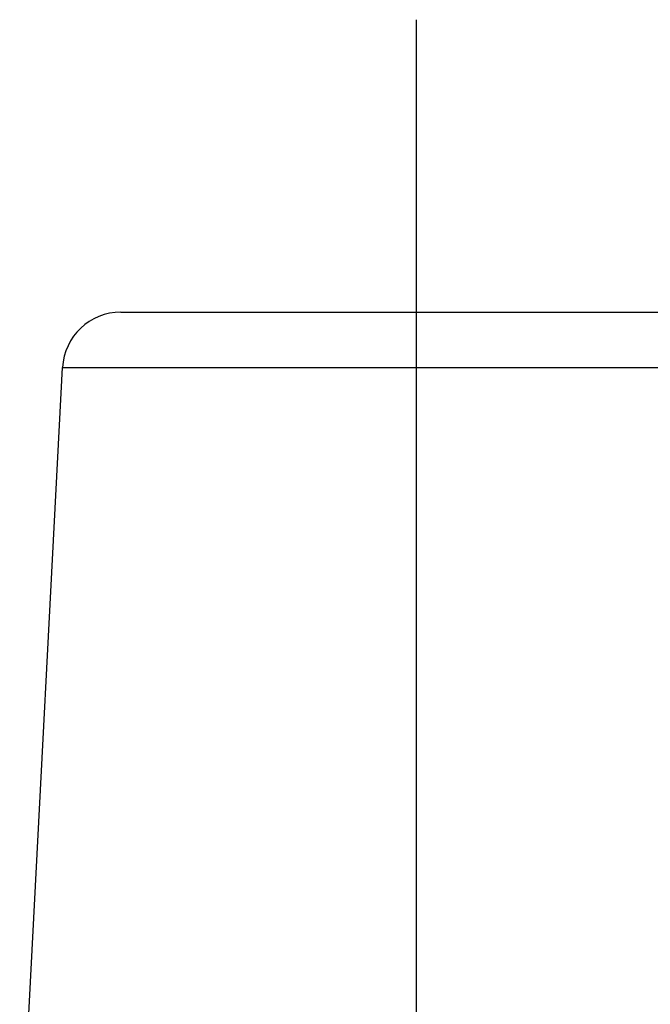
# Model space of a CAD drawing. Header units: millimetres. Extents: x 337 to 663, y 447 to 553.
# Tile 56 of 57: x 607 to 618, y 536 to 553. Entities that reach past the tile are written whole.
import ezdxf

# ---------------------------------------------------------------- set-up
doc = ezdxf.new("R2010")
doc.units = ezdxf.units.MM
doc.header["$LTSCALE"] = 65.185185
doc.linetypes.add('CENTER', pattern=[0.6, 0.375, -0.075, 0.075, -0.075])
doc.layers.add('KOERPER', color=7, linetype='CONTINUOUS')
doc.layers.add('KONST.EL_MIT_GEO', color=7, linetype='CONTINUOUS')

msp = doc.modelspace()

# ---------------------------------------------------------------- linework, layer by layer
at = {"layer": 'KOERPER', "color": 2, "linetype": 'CENTER'}
msp.add_line((614.068, 552.975), (614.068, 526.282), dxfattribs=at)
at = {"layer": 'KONST.EL_MIT_GEO', "color": 7, "linetype": 'Continuous'}
for p, q in [((609.017, 547.975), (619.119, 547.975)), ((607.284, 533.025), (608.018, 547.027)), ((608.018, 547.027), (631.785, 547.027))]:
    msp.add_line(p, q, dxfattribs=at)
msp.add_arc((609.017, 546.975), 1, 89.9998, 177, dxfattribs=at)

doc.saveas('drawing.dxf')
